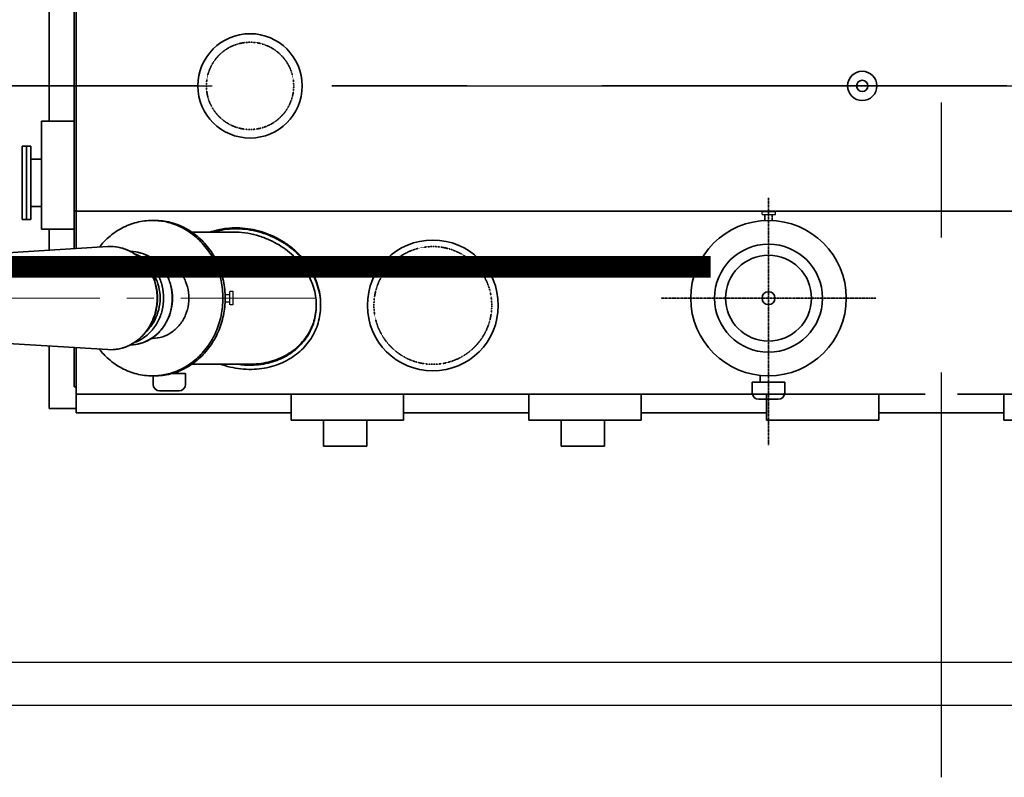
# Model space of a CAD drawing. Header units: inches. Extents: x -341304 to 31571016, y -692717 to 2132253.
# Tile 176 of 256: x 635443 to 640001, y -294686 to -291177. Entities that reach past the tile are written whole.
import ezdxf

# ---------------------------------------------------------------- set-up
doc = ezdxf.new("R2010")
doc.units = ezdxf.units.IN
doc.header["$MEASUREMENT"] = 0
for name, pattern in [('ACISOWELD', [3, 2, -1]), ('CENTER', [2, 1.25, -0.25, 0.25, -0.25]), ('CENTRE', [1.5, 0.75, -0.25, 0.25, -0.25]), ('DASHDOT', [1, 0.5, -0.25, 0, -0.25]), ('HIDDEN', [0.375, 0.25, -0.125])]:
    doc.linetypes.add(name, pattern=pattern)

# ---------------------------------------------------------------- blocks, each defined once
blk = doc.blocks.new('tyyyy')
at = {"color": 230, "linetype": 'Continuous', "lineweight": 35}
for p, q in [((-1273386, 585478.8), (-1273386, 588077.2)), ((-1273396, 585478.2), (-1273396, 587957.2)), ((-1273511, 586068.2), (-1273511, 586728.2)), ((-1273546, 585568.2), (-1273546, 586068.2)), ((-1273546, 586068.2), (-1273396, 586068.2)), ((-1273636, 585953.2), (-1273616, 585953.2)), ((-1273636, 585613.2), (-1273636, 585953.2)), ((-1273616, 585613.2), (-1273616, 585953.2)), ((-1273596, 585953.2), (-1273616, 585953.2)), ((-1273616, 585613.2), (-1273616, 585953.2)), ((-1273596, 585613.2), (-1273596, 585953.2)), ((-1273546, 585892.7), (-1273596, 585892.7)), ((-1273546, 585673.7), (-1273596, 585673.7)), ((-1273386, 585653.4), (-1273396, 585653.4)), ((-1265376, 585652.2), (-1273386, 585652.2)), ((-1273636, 585613.2), (-1273616, 585613.2)), ((-1273596, 585613.2), (-1273616, 585613.2)), ((-1273546, 585568.2), (-1273396, 585568.2)), ((-1273511, 585471.1), (-1273511, 585568.2)), ((-1272854.4, 585555.2), (-1272655.9, 585555.2)), ((-1273239.7, 585487.8), (-1275036.8, 585377)), ((-1273227.6, 585488.2), (-1273239.7, 585487.8)), ((-1273033, 585435.5), (-1273038.7, 585435.5)), ((-1273239.7, 585010.7), (-1275036.8, 585121.4)), ((-1273033, 585063), (-1273038.7, 585063)), ((-1273511, 584738.2), (-1273511, 585027.4)), ((-1273396, 584838.7), (-1273396, 585020.3)), ((-1273386, 584718.7), (-1273386, 585019.7)), ((-1273239.7, 585010.7), (-1273227.6, 585010.3)), ((-1272402.6, 584987.8), (-1272402.6, 584992.3)), ((-1272850.6, 584943.2), (-1272580.8, 584943.2)), ((-1273386, 584838.7), (-1273396, 584838.7)), ((-1269455.2, 584804.2), (-1273386, 584804.2)), ((-1272391, 584683.7), (-1272391, 584804.2)), ((-1271871, 584683.7), (-1271871, 584804.2)), ((-1271291, 584683.7), (-1271291, 584804.2)), ((-1270771, 584683.7), (-1270771, 584804.2)), ((-1270191, 584683.7), (-1270191, 584804.2)), ((-1269671, 584683.7), (-1269671, 584804.2)), ((-1265376, 584804.2), (-1269306.8, 584804.2)), ((-1269091, 584683.7), (-1269091, 584804.2)), ((-1273386, 584738.2), (-1273511, 584738.2)), ((-1272391, 584718.7), (-1273386, 584718.7)), ((-1271291, 584718.7), (-1271871, 584718.7)), ((-1270191, 584718.7), (-1270771, 584718.7)), ((-1269091, 584718.7), (-1269671, 584718.7)), ((-1271871, 584683.7), (-1272391, 584683.7)), ((-1272241, 584683.7), (-1272241, 584563.7)), ((-1272041, 584683.7), (-1272041, 584563.7)), ((-1270771, 584683.7), (-1271291, 584683.7)), ((-1271141, 584683.7), (-1271141, 584563.7)), ((-1270941, 584683.7), (-1270941, 584563.7)), ((-1269671, 584683.7), (-1270191, 584683.7)), ((-1268571, 584683.7), (-1269091, 584683.7)), ((-1272041, 584563.7), (-1272241, 584563.7)), ((-1270941, 584563.7), (-1271141, 584563.7))]:
    blk.add_line(p, q, dxfattribs=at)
at = {"color": 230, "linetype": 'CENTRE', "lineweight": 35, "ltscale": 2500}
blk.add_line((-1274702.3, 586232.4), (-1255686, 586232.4), dxfattribs=at)
at = {"color": 230, "linetype": 'CENTER', "lineweight": 35}
for p, q in [((-1270181, 585713.6), (-1270181, 584568.7)), ((-1270198.5, 585607.6), (-1270198.5, 585635.9)), ((-1270163.5, 585607.6), (-1270163.5, 585635.9)), ((-1269683.9, 585249.5), (-1270678.1, 585249.5))]:
    blk.add_line(p, q, dxfattribs=at)
at = {"color": 230, "linetype": 'ACISOWELD', "lineweight": 30}
for p, q in [((-1270198.5, 585635.9), (-1270198.5, 585607.9)), ((-1272696.4, 585266.7), (-1272674.6, 585266.8)), ((-1272696.4, 585232.3), (-1272674.6, 585232.2))]:
    blk.add_line(p, q, dxfattribs=at)
at = {"color": 230, "linetype": 'CENTER', "lineweight": 13, "ltscale": 500}
blk.add_line((-1272276.5, 585249.5), (-1275454.3, 585249.5), dxfattribs=at)
at = {"color": 230, "lineweight": 35}
for p, q in [((-1273029.8, 584849.8), (-1273029.8, 584889.3)), ((-1272945.1, 584899.5), (-1272879.8, 584899.5)), ((-1272915.6, 584899.5), (-1272915.6, 584909.1)), ((-1272879.8, 584849.8), (-1272879.8, 584899.5)), ((-1270220.2, 584860.5), (-1270220.2, 584891.4)), ((-1270256, 584810.8), (-1270256, 584860.5)), ((-1270256, 584860.5), (-1270106, 584860.5)), ((-1270106, 584810.8), (-1270106, 584860.5)), ((-1272999.8, 584819.8), (-1272909.8, 584819.8)), ((-1270226, 584780.8), (-1270136, 584780.8))]:
    blk.add_line(p, q, dxfattribs=at)
at = {"color": 230, "ltscale": 100}
for p, q in [((-1274702.3, 583563.7), (-1263886.6, 583563.7)), ((-1274902.3, 583363.7), (-1264086.6, 583363.7))]:
    blk.add_line(p, q, dxfattribs=at)
at = {"color": 230, "linetype": 'ACISOWELD', "lineweight": 30, "flags": 128}
for points in [[(-1270212.7, 585649.1), (-1270212.7, 585635.9), (-1270149.3, 585635.9), (-1270149.3, 585649.1)], [(-1272674.6, 585281.2), (-1272661.4, 585281.2), (-1272661.4, 585217.8), (-1272674.6, 585217.8)]]:
    blk.add_lwpolyline(points, close=True, dxfattribs=at)
at = {"color": 230, "linetype": 'Continuous', "lineweight": 35}
for centre, radius in [((-1272581, 586232.4), 241.5), ((-1270181, 585249.2), 360), ((-1270181, 585249.2), 250), ((-1270181, 585249.2), 199.1), ((-1270181, 585249.2), 30)]:
    blk.add_circle(centre, radius, dxfattribs=at)
at = {"color": 230, "linetype": 'HIDDEN', "lineweight": 35, "ltscale": 0.5}
for centre, radius in [((-1272581, 586232.4), 202), ((-1271734.9, 585215.4), 272.7)]:
    blk.add_circle(centre, radius, dxfattribs=at)
at = {"color": 230, "lineweight": 35}
for centre, radius in [((-1269747.3, 586232.4), 67.9), ((-1269747.3, 586232.4), 26), ((-1271734.9, 585215.4), 303)]:
    blk.add_circle(centre, radius, dxfattribs=at)
for centre, start, end in [((-1272999.8, 584849.8), 180, 270), ((-1272909.8, 584849.8), 270, 0), ((-1270226, 584810.8), 180, 270), ((-1270136, 584810.8), 270, 0)]:
    blk.add_arc(centre, 30, start, end, dxfattribs=at)
at = {"color": 230, "linetype": 'Continuous', "lineweight": 35}
for points, start_tangent, end_tangent in [([(-1273033, 585609.2), (-1273105.6, 585600.2), (-1273174.6, 585573.6), (-1273236.4, 585530.7), (-1273278.5, 585486.3)], (-1, 0), (-0.621519, -0.783399)), ([(-1273033, 585609.2), (-1273022.6, 585609)], (1, 0), (0.999366, -0.03561)), ([(-1273022.6, 585609), (-1272960.4, 585600.2), (-1272891.4, 585573.6), (-1272829.6, 585530.7), (-1272777.9, 585473.7), (-1272739, 585405.4), (-1272714.9, 585329.3), (-1272706.7, 585249.2), (-1272714.9, 585169.1), (-1272739, 585093), (-1272777.9, 585024.8), (-1272829.6, 584967.8), (-1272891.4, 584924.9), (-1272960.4, 584898.3), (-1273022.6, 584889.4)], (0.999366, -0.03561), (-0.999366, -0.03561)), ([(-1273022.4, 585609.2), (-1272949.8, 585600.2), (-1272880.9, 585573.6), (-1272819, 585530.7), (-1272767.4, 585473.7), (-1272728.5, 585405.4), (-1272704.4, 585329.3), (-1272696.2, 585249.2), (-1272704.4, 585169.1), (-1272728.5, 585093), (-1272767.4, 585024.8), (-1272819, 584967.8), (-1272880.9, 584924.9), (-1272949.8, 584898.3), (-1273022.4, 584889.2)], (1, 0), (-1, 0)), ([(-1272763.4, 585556.2), (-1272756.2, 585558.5), (-1272711.6, 585569.2), (-1272664.6, 585574.3), (-1272615.8, 585573.5), (-1272566.4, 585566.7), (-1272517.4, 585553.6), (-1272470.1, 585534.5), (-1272425.6, 585509.9), (-1272384.9, 585480.3), (-1272349, 585446.7), (-1272318.5, 585409.8), (-1272293.8, 585370.5), (-1272275.1, 585329.9), (-1272262.4, 585288.5), (-1272255.6, 585247.2), (-1272254.3, 585219.6)], (0.949191, 0.314702), (0.000003, -1)), ([(-1272749.9, 585555.9), (-1272711.6, 585564.7), (-1272664.6, 585569.8), (-1272615.8, 585569.1), (-1272566.4, 585562.2), (-1272517.4, 585549.1), (-1272470.1, 585530), (-1272425.6, 585505.4), (-1272384.9, 585475.9), (-1272349, 585442.2), (-1272318.5, 585405.3), (-1272293.8, 585366.1), (-1272275.1, 585325.4), (-1272262.4, 585284), (-1272255.6, 585242.8), (-1272254.4, 585219.6)], (0.961035, 0.276428), (0.015223, -0.999884)), ([(-1272656, 585555.2), (-1272645.4, 585555.1), (-1272591.5, 585549.7), (-1272537.7, 585536.5), (-1272485.8, 585515.8)], (1, 0.00015), (0.899861, -0.436176)), ([(-1272485.8, 585515.8), (-1272478.9, 585512.5), (-1272436.5, 585489.1), (-1272397.9, 585461), (-1272363.8, 585429), (-1272334.8, 585394), (-1272311.5, 585357), (-1272293.8, 585318.6), (-1272281.9, 585279.7), (-1272275.5, 585241), (-1272274.3, 585215.1)], (0.911163, -0.412046), (0.000004, -1)), ([(-1273227.6, 585488.2), (-1273174.4, 585480.8)], (1, 0), (0.963068, -0.269259)), ([(-1273227.5, 585010.3), (-1273179.1, 585016.3), (-1273133.1, 585033.9), (-1273091.7, 585062.3), (-1273057.1, 585100.1), (-1273031.1, 585145.5), (-1273014.9, 585196.2), (-1273009.5, 585249.5), (-1273015, 585302.8), (-1273031.3, 585353.3), (-1273057.3, 585398.6), (-1273091.9, 585436.3), (-1273133.2, 585464.7), (-1273179.1, 585482.2), (-1273227.5, 585488.2)], (1, 0), (-1, 0)), ([(-1273174.4, 585480.8), (-1273171.6, 585480), (-1273119.4, 585456.2), (-1273074.5, 585418.2), (-1273040.1, 585368.7), (-1273018.5, 585311.1), (-1273011.1, 585249.2), (-1273018.5, 585187.4), (-1273040.1, 585129.8), (-1273074.5, 585080.3), (-1273119.4, 585042.3), (-1273171.6, 585018.4), (-1273174.4, 585017.7)], (0.963068, -0.269259), (-0.963059, -0.26929)), ([(-1273045.8, 585440.8), (-1273090.1, 585459.2), (-1273134.3, 585465.4)], (-0.866685, 0.498856), (-0.999877, 0.01571)), ([(-1273134.1, 585465.4), (-1273086.3, 585458.1), (-1273039.1, 585436.5)], (0.999861, -0.016698), (0.843383, -0.537312)), ([(-1273117.2, 585455), (-1273079.3, 585436.5), (-1273038.7, 585402.1), (-1273007.6, 585357.3), (-1272988, 585305.2), (-1272981.3, 585249.2), (-1272988, 585193.3), (-1273007.6, 585141.1), (-1273038.7, 585096.3), (-1273079.3, 585062), (-1273117.2, 585043.4)], (0.942248, -0.334916), (-0.942265, -0.334869)), ([(-1273034.4, 585433.7), (-1273045.8, 585440.8)], (-0.829925, 0.557875), (-0.866685, 0.498856)), ([(-1273039.1, 585436.5), (-1273034.7, 585433.6)], (0.843383, -0.537312), (0.828366, -0.560187)), ([(-1273034.7, 585433.6), (-1272998.5, 585402.1), (-1272967.3, 585357.3), (-1272947.8, 585305.2), (-1272941.1, 585249.2), (-1272947.8, 585193.3), (-1272967.3, 585141.1), (-1272998.5, 585096.3), (-1273034.7, 585064.9)], (0.828366, -0.560187), (-0.828366, -0.560187)), ([(-1273034.4, 585064.8), (-1273006.7, 585087.3), (-1272975.2, 585126.4), (-1272953.1, 585172.6), (-1272941.7, 585223.3), (-1272941.8, 585275.5), (-1272953.2, 585326.1), (-1272975.3, 585372.3), (-1273006.8, 585411.2), (-1273034.4, 585433.7)], (0.829929, 0.557869), (-0.829925, 0.557875)), ([(-1273033, 585435.5), (-1272985.5, 585427.9), (-1272941.8, 585405.9), (-1272905.5, 585371.2), (-1272879.5, 585326.6), (-1272866, 585275.7), (-1272866, 585222.7), (-1272879.5, 585171.9), (-1272905.5, 585127.3), (-1272941.8, 585092.6), (-1272985.5, 585070.6), (-1273033, 585063)], (1, 0), (-1, 0)), ([(-1273056.5, 585398.7), (-1273051.6, 585393.6), (-1273022.2, 585351.3), (-1273003.8, 585302.1), (-1272997.4, 585249.2), (-1273003.8, 585196.4), (-1273022.2, 585147.2), (-1273051.6, 585104.9), (-1273056.4, 585099.8)], (0.698226, -0.715877), (-0.697862, -0.716232)), ([(-1272274.4, 585215.2), (-1272274.6, 585207.4), (-1272278.9, 585170.5), (-1272288.1, 585135), (-1272302.1, 585101.4), (-1272320.7, 585070), (-1272343.8, 585041.1), (-1272371.1, 585015.1), (-1272402.6, 584992.3)], (-0.016408, -0.999865), (-0.848104, -0.52983)), ([(-1272274.3, 585215.1), (-1272274.6, 585202.9), (-1272278.9, 585166), (-1272288.1, 585130.5), (-1272302.1, 585096.9), (-1272320.7, 585065.5), (-1272343.8, 585036.6), (-1272371.1, 585010.6), (-1272402.6, 584987.8)], (0.000004, -1), (-0.848104, -0.52983)), ([(-1272254.3, 585215.1), (-1272254.6, 585202), (-1272259.2, 585162.5), (-1272269.1, 585124.4), (-1272284.1, 585088.4), (-1272304.1, 585054.6), (-1272328.8, 585023.6), (-1272358.1, 584995.8), (-1272391.8, 584971.4)], (0.000003, -1), (-0.847775, -0.530357)), ([(-1272254.4, 585219.6), (-1272254.3, 585215.1)], (0.015223, -0.999884), (0.000003, -1)), ([(-1273134.3, 585033), (-1273090, 585039.3), (-1273045.7, 585057.7)], (0.999881, 0.015443), (0.866535, 0.499116)), ([(-1273039.1, 585062), (-1273086.3, 585040.4), (-1273134.2, 585033)], (-0.843383, -0.537312), (-0.999865, -0.01641)), ([(-1273045.7, 585057.7), (-1273034.4, 585064.8)], (0.866535, 0.499116), (0.829929, 0.557869)), ([(-1273034.7, 585064.9), (-1273039.1, 585062)], (-0.828366, -0.560187), (-0.843383, -0.537312)), ([(-1273278.5, 585012.1), (-1273236.4, 584967.8), (-1273174.6, 584924.9), (-1273105.6, 584898.3), (-1273033, 584889.2)], (0.621519, -0.783399), (1, 0)), ([(-1273174.4, 585017.7), (-1273227.6, 585010.3)], (-0.963059, -0.26929), (-1, 0)), ([(-1272391.8, 584971.4), (-1272429.5, 584951.2), (-1272470.9, 584935.5), (-1272515.5, 584924.8), (-1272562.5, 584919.7), (-1272611.3, 584920.4), (-1272660.7, 584927.3), (-1272709.7, 584940.4), (-1272717.4, 584943.1)], (-0.847775, -0.530357), (-0.942338, 0.334662)), ([(-1272402.6, 584987.8), (-1272438, 584968.8), (-1272476.9, 584954.1), (-1272519, 584944), (-1272563.5, 584939.2), (-1272592.8, 584938.9)], (-0.847643, -0.530567), (-0.999481, 0.032203)), ([(-1272402.6, 584992.3), (-1272438, 584973.3), (-1272476.9, 584958.6), (-1272519, 584948.5), (-1272563.5, 584943.6), (-1272580.7, 584943.2)], (-0.847643, -0.530567), (-1, -0.000094)), ([(-1272592.8, 584938.9), (-1272609.7, 584939.9), (-1272634.9, 584942.7)], (-0.999481, 0.032203), (-0.989822, 0.142314)), ([(-1273022.6, 584889.4), (-1273033, 584889.2)], (-0.999366, -0.03561), (-1, 0))]:
    blk.add_spline(points, degree=3, dxfattribs=dict(at, start_tangent=start_tangent, end_tangent=end_tangent))
blk = doc.blocks.new('GT REV-02')
at = {"color": 230, "linetype": 'CENTRE', "ltscale": 2500}
for p, q in [((-793440.7, 18988.2, -96251.3), (-793440.7, 42264.3, -96251.3)), ((-822440.7, 22190.7), (-789334.3, 22190.7))]:
    blk.add_line(p, q, dxfattribs=at)
at = {"color": 230, "linetype": 'DASHDOT', "ltscale": 2500, "const_width": 100, "elevation": 0}
blk.add_lwpolyline([(-794508.4, 21352.7), (-822440.7, 21352.7)], dxfattribs=at)
at = {"color": 7}
blk.add_blockref('tyyyy', (475940.3, -564041.7), dxfattribs=at)

msp = doc.modelspace()

# ---------------------------------------------------------------- block references
at = {"color": 230}
msp.add_blockref('GT REV-02', (1433150.1, -313674.2, 96251.3), dxfattribs=at)

doc.saveas('drawing.dxf')
